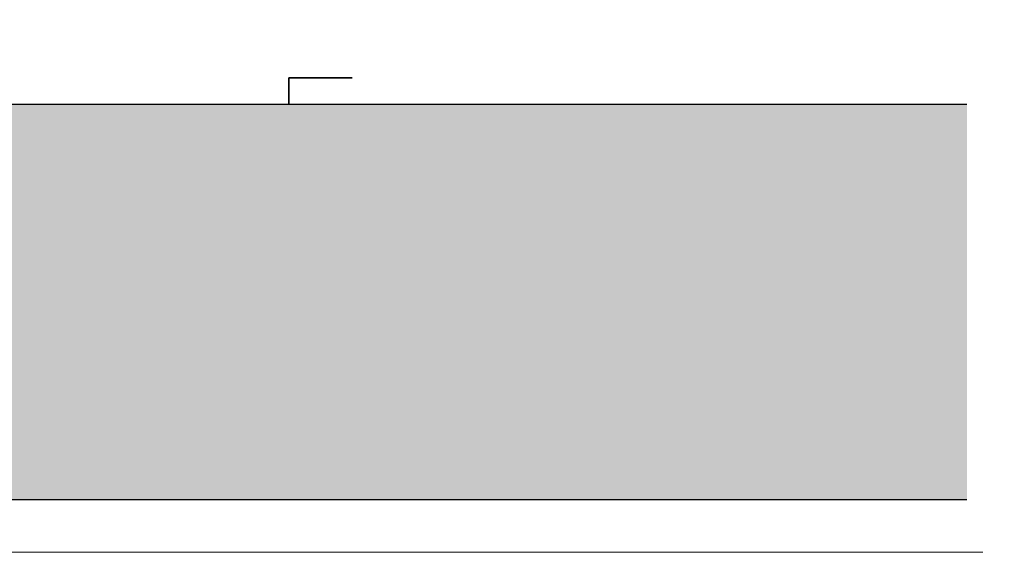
# Model space of a CAD drawing. Header units: millimetres. Extents: x -1427 to 10229, y -1578 to 5221.
# Tile 89 of 129: x 1632 to 1819, y -383 to -282. Entities that reach past the tile are written whole.
import ezdxf

# ---------------------------------------------------------------- set-up
doc = ezdxf.new("R2010")
doc.units = ezdxf.units.MM
for name, color, linetype, lineweight in [('0_Sciany', 3, 'Continuous', 35), ('Hatch_istn-sciana', 254, 'Continuous', 5), ('Istn-sciany', 2, 'Continuous', 30), ('Widok', 1, 'Continuous', 15)]:
    doc.layers.add(name, color=color, linetype=linetype, lineweight=lineweight)

msp = doc.modelspace()

# ---------------------------------------------------------------- hatches: boundary and pattern name
at = {"layer": 'Hatch_istn-sciana'}
h = msp.add_hatch(color=256, dxfattribs=at)
h.paths.add_polyline_path([(1466.57322, -298.28454), (1420.57322, -298.28454), (1420.57322, -282.28454), (1378.57322, -282.28454), (1378.57322, -298.28454), (1271.57322, -298.28454), (1271.57322, -373.28454), (1466.57322, -373.28454)])
h.paths.add_polyline_path([(1811.57322, -298.28454), (1580.48705, -298.28454), (1580.48705, -373.28454), (1811.57322, -373.28454)])
h.paths.add_polyline_path([(2050.57322, -298.28454), (1998.57322, -298.28454), (1966.57322, -298.28454), (1966.57322, -338.28454), (1966.57322, -368.28454), (1966.57322, -373.28454), (2050.57322, -373.28454), (2050.57322, -368.28454), (2050.57322, -338.28454)])

# ---------------------------------------------------------------- linework, layer by layer
at = {"layer": '0_Sciany'}
for points in [[(1683.07322, -293.28454), (1683.07322, -298.28454)], [(1683.07322, -293.28454), (1695.07322, -293.28454)]]:
    msp.add_lwpolyline(points, dxfattribs=at)
at = {"layer": 'Istn-sciany'}
for p, q in [((1580.48705, -298.28454), (1811.57322, -298.28454)), ((1580.493, -373.28454), (1811.57322, -373.28454))]:
    msp.add_line(p, q, dxfattribs=at)
at = {"layer": 'Widok'}
msp.add_line((1578.57322, -383.28454), (1814.57322, -383.28454), dxfattribs=at)
msp.add_lwpolyline([(1683.07322, -298.28454), (1695.07322, -298.28454)], dxfattribs=at)

doc.saveas('drawing.dxf')
